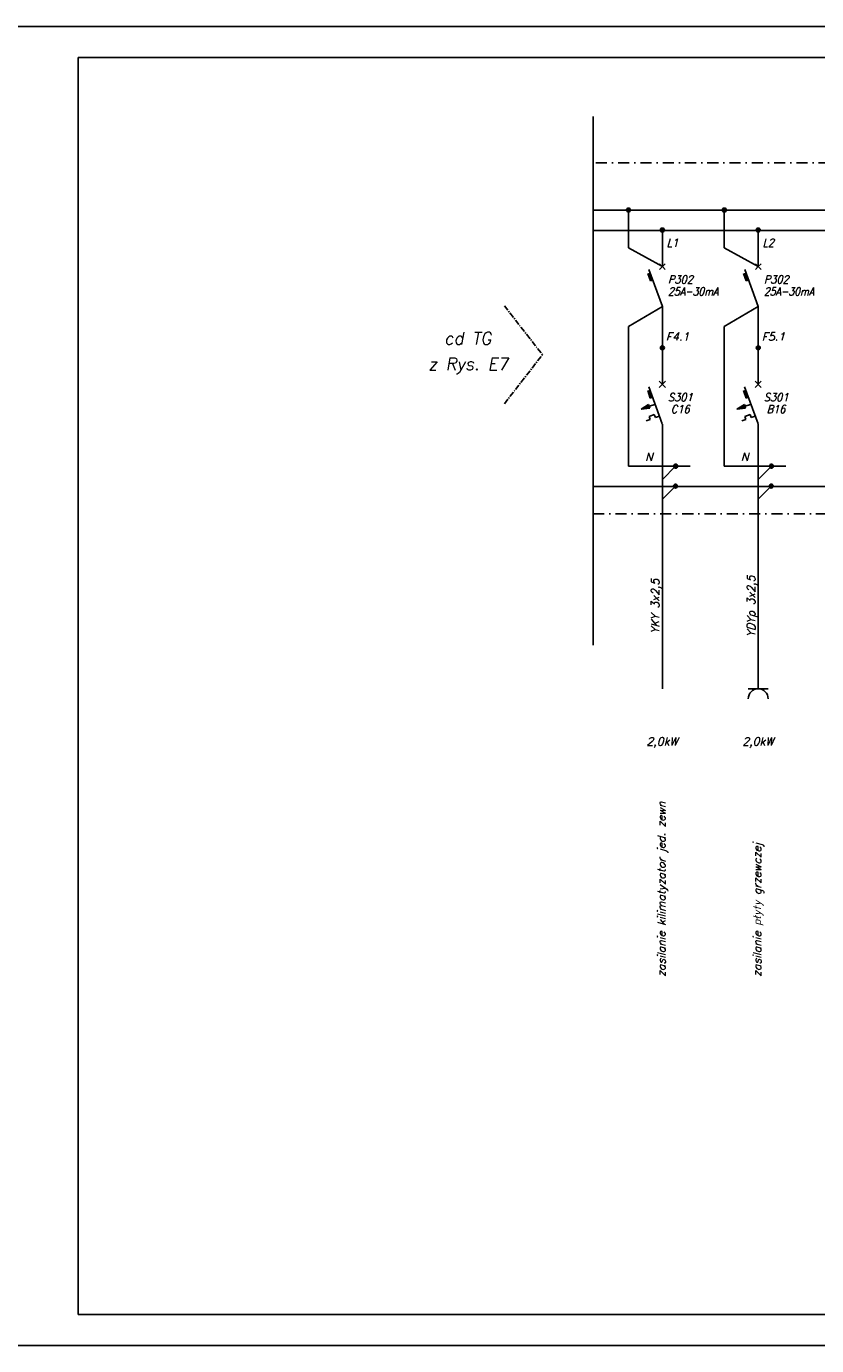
# Model space of a CAD drawing. Header units: inches. Extents: x 65192 to 78842, y -37594 to -36109.
# Tile 62 of 63: x 76784 to 77674, y -37594 to -36109. Entities that reach past the tile are written whole.
import ezdxf
from ezdxf.enums import TextEntityAlignment as Align

# ---------------------------------------------------------------- set-up
doc = ezdxf.new("R2010")
doc.units = ezdxf.units.IN
doc.header["$MEASUREMENT"] = 0
doc.linetypes.add('CENTER', pattern=[10.16, 6.35, -1.27, 1.27, -1.27])
doc.linetypes.add('DASHDOT', pattern=[1, 0.5, -0.25, 0, -0.25])
doc.layers.add('OPIS_SREDNI', color=2, linetype='Continuous')
doc.layers.add('opisy', color=7, linetype='Continuous')
doc.styles.add('romans', font='romans.shx', dxfattribs={"bigfont": 'BIGFONT.SHX'})

msp = doc.modelspace()

# ---------------------------------------------------------------- hatches: boundary and pattern name
at = {"linetype": 'Continuous'}
h = msp.add_hatch(color=7, dxfattribs=at)
edge = h.paths.add_edge_path()
edge.add_arc((77462, -36315.6), 2.25, 0, 360)
h = msp.add_hatch(color=7, dxfattribs=at)
edge = h.paths.add_edge_path()
edge.add_arc((77569.9, -36315.6), 2.25, 0, 360)
h = msp.add_hatch(color=7, dxfattribs=at)
edge = h.paths.add_edge_path()
edge.add_arc((77500.2, -36338.1), 2.25, 0, 360)
h = msp.add_hatch(color=7, dxfattribs=at)
edge = h.paths.add_edge_path()
edge.add_arc((77608.1, -36338.1), 2.25, 0, 360)
h = msp.add_hatch(color=7, dxfattribs=at)
edge = h.paths.add_edge_path()
edge.add_arc((77500.2, -36470.6), 2.25, 0, 360)
h = msp.add_hatch(color=7, dxfattribs=at)
edge = h.paths.add_edge_path()
edge.add_arc((77500.2, -36470.6), 2.25, 0, 360)
h = msp.add_hatch(color=7, dxfattribs=at)
edge = h.paths.add_edge_path()
edge.add_arc((77500.2, -36470.6), 2.25, 0, 360)
h = msp.add_hatch(color=7, dxfattribs=at)
edge = h.paths.add_edge_path()
edge.add_arc((77608.1, -36470.6), 2.25, 0, 360)
h = msp.add_hatch(color=7, dxfattribs=at)
edge = h.paths.add_edge_path()
edge.add_arc((77608.1, -36470.6), 2.25, 0, 360)
h = msp.add_hatch(color=7, dxfattribs=at)
edge = h.paths.add_edge_path()
edge.add_arc((77608.1, -36470.6), 2.25, 0, 360)
for points in [[(77486, -36538.5), (77484.7, -36534.6), (77476.2, -36539.6)], [(77593.9, -36538.5), (77592.6, -36534.6), (77584.1, -36539.6)]]:
    msp.add_hatch(color=7, dxfattribs=at).paths.add_polyline_path(points)
h = msp.add_hatch(color=7, dxfattribs=at)
edge = h.paths.add_edge_path()
edge.add_arc((77515.1, -36603.9), 2.25, 0, 360)
h = msp.add_hatch(color=7, dxfattribs=at)
edge = h.paths.add_edge_path()
edge.add_arc((77623, -36603.9), 2.25, 0, 360)
h = msp.add_hatch(color=7, dxfattribs=at)
edge = h.paths.add_edge_path()
edge.add_arc((77514.9, -36626.4), 2.25, 0, 360)
h = msp.add_hatch(color=7, dxfattribs=at)
edge = h.paths.add_edge_path()
edge.add_arc((77622.8, -36626.4), 2.25, 0, 360)

# ---------------------------------------------------------------- linework, layer by layer
at = {"color": 4}
msp.add_line((77422.2, -36210.4), (77422.2, -36805.4), dxfattribs=at)
at = {"color": 7, "linetype": 'DASHDOT', "ltscale": 25}
for p, q in [((78341.3, -36262.5), (77422.2, -36262.5)), ((77422.2, -36657.4), (78341.3, -36657.9))]:
    msp.add_line(p, q, dxfattribs=at)
at = {"color": 7}
for p, q in [((77422.2, -36315.6), (78170.7, -36315.6)), ((77462, -36315.6), (77462, -36358)), ((77569.9, -36315.6), (77569.9, -36358)), ((77422.2, -36338.7), (78178.2, -36338.7)), ((77500.2, -36338.1), (77500.2, -36379.3)), ((77608.1, -36338.1), (77608.1, -36379.3)), ((77500.2, -36379.3), (77497, -36376.1)), ((77500.2, -36379.3), (77497, -36382.5)), ((77500.2, -36379.3), (77503.4, -36376.1)), ((77500.2, -36379.3), (77503.4, -36382.5)), ((77608.1, -36379.3), (77604.9, -36376.1)), ((77608.1, -36379.3), (77604.9, -36382.5)), ((77608.1, -36379.3), (77611.3, -36376.1)), ((77608.1, -36379.3), (77611.3, -36382.5)), ((77483.7, -36386.9), (77486.8, -36395.4)), ((77485, -36382.5), (77500.2, -36424.3)), ((77489.4, -36394.5), (77486.8, -36395.4)), ((77591.6, -36386.9), (77594.7, -36395.4)), ((77592.9, -36382.5), (77608.1, -36424.3)), ((77597.2, -36394.5), (77594.7, -36395.4)), ((77500.2, -36424.3), (77500.2, -36511.9)), ((77608.1, -36424.3), (77608.1, -36511.9)), ((77462, -36446.8), (77462, -36603.9)), ((77569.9, -36446.8), (77569.9, -36603.9)), ((77484.8, -36514.5), (77500, -36556.3)), ((77496.7, -36508.4), (77503.7, -36515.4)), ((77496.7, -36515.4), (77503.7, -36508.4)), ((77592.7, -36514.5), (77607.9, -36556.3)), ((77604.6, -36508.4), (77611.6, -36515.4)), ((77604.6, -36515.4), (77611.6, -36508.4)), ((77483.6, -36518.9), (77486.6, -36527.4)), ((77489.2, -36526.4), (77486.6, -36527.4)), ((77591.5, -36518.9), (77594.5, -36527.4)), ((77597.1, -36526.4), (77594.5, -36527.4)), ((77485.2, -36547.9), (77491.1, -36545.8)), ((77491.1, -36545.8), (77492.3, -36549.2)), ((77593.1, -36547.9), (77599, -36545.8)), ((77599, -36545.8), (77600.2, -36549.2)), ((77481.9, -36553), (77486.4, -36551.3)), ((77485.2, -36547.9), (77486.4, -36551.3)), ((77492.3, -36549.2), (77496.9, -36547.5)), ((77500.2, -36556.7), (77500.2, -36579.9)), ((77589.8, -36553), (77594.3, -36551.3)), ((77593.1, -36547.9), (77594.3, -36551.3)), ((77600.2, -36549.2), (77604.7, -36547.5)), ((77608.1, -36556.7), (77608.1, -36579.9)), ((77500.2, -36579.9), (77500.2, -36854.4)), ((77608.1, -36579.9), (77608.1, -36854.4)), ((77462, -36603.9), (77531.5, -36603.9)), ((77515.1, -36603.9), (77500.2, -36618.8)), ((77569.9, -36603.9), (77639.4, -36603.9)), ((77623, -36603.9), (77608.1, -36618.8)), ((77514.9, -36626.4), (77500.2, -36641.1)), ((77622.8, -36626.4), (77608.1, -36641.1)), ((77619.3, -36854.4), (77596.9, -36854.4)), ((77608.1, -36854.4), (77619.3, -36854.4))]:
    msp.add_line(p, q, dxfattribs=at)
at = {"color": 7, "linetype": 'Continuous'}
for p, q in [((77462, -36358), (77500.2, -36379.3)), ((77569.9, -36358), (77608.1, -36379.3)), ((77500.2, -36424.3), (77462, -36446.8)), ((77608.1, -36424.3), (77569.9, -36446.8)), ((77484.7, -36534.6), (77476.2, -36539.6)), ((77476.2, -36539.6), (77486, -36538.5)), ((77484.7, -36534.6), (77486, -36538.5)), ((77485.3, -36536.5), (77492, -36534.3)), ((77592.6, -36534.6), (77584.1, -36539.6)), ((77584.1, -36539.6), (77593.9, -36538.5)), ((77592.6, -36534.6), (77593.9, -36538.5)), ((77593.2, -36536.5), (77599.9, -36534.3))]:
    msp.add_line(p, q, dxfattribs=at)
at = {"color": 7, "linetype": 'Continuous', "ltscale": 8}
msp.add_line((77422.2, -36626.7), (78215, -36626.9), dxfattribs=at)
at = {"linetype": 'Continuous', "ltscale": 10}
for points in [[(76742.3, -37593.9), (78842.3, -37593.9), (78842.3, -36108.9), (76742.3, -36108.9)], [(76842.3, -37558.9), (78807.3, -37558.9), (78807.3, -36143.9), (76842.3, -36143.9)], [(76842.3, -37558.9), (78807.3, -37558.9), (78807.3, -36143.9), (76842.3, -36143.9)]]:
    msp.add_lwpolyline(points, close=True, dxfattribs=at)
at = {"color": 7}
for centre in [(77462, -36315.6), (77569.9, -36315.6), (77500.2, -36338.1), (77608.1, -36338.1), (77515.1, -36603.9), (77623, -36603.9), (77514.9, -36626.4), (77622.8, -36626.4)]:
    msp.add_circle(centre, 2.25, dxfattribs=at)
at = {"color": 7, "linetype": 'Continuous'}
for centre in [(77500.2, -36470.6), (77500.2, -36470.6), (77500.2, -36470.6), (77608.1, -36470.6), (77608.1, -36470.6), (77608.1, -36470.6)]:
    msp.add_circle(centre, 2.25, dxfattribs=at)
at = {"color": 7}
msp.add_arc((77608.1, -36865.7), 11.2, 0, 180, dxfattribs=at)
for points in [[(77483.7, -36386.9), (77486.3, -36386), (77489.4, -36394.5), (77486.8, -36395.4)], [(77486.8, -36395.4), (77483.7, -36386.9), (77486.3, -36386), (77489.4, -36394.5)], [(77591.6, -36386.9), (77594.2, -36386), (77597.2, -36394.5), (77594.7, -36395.4)], [(77594.7, -36395.4), (77591.6, -36386.9), (77594.2, -36386), (77597.2, -36394.5)], [(77483.6, -36518.9), (77486.1, -36518), (77489.2, -36526.4), (77486.6, -36527.4)], [(77486.6, -36527.4), (77483.6, -36518.9), (77486.1, -36518), (77489.2, -36526.4)], [(77591.5, -36518.9), (77594, -36518), (77597.1, -36526.4), (77594.5, -36527.4)], [(77594.5, -36527.4), (77591.5, -36518.9), (77594, -36518), (77597.1, -36526.4)]]:
    msp.add_solid(points, dxfattribs=at)
at = {"layer": 'opisy', "color": 8, "linetype": 'CENTER'}
for p in [(77322.2, -36423.4), (77322.2, -36533.6)]:
    msp.add_line(p, (77365.1, -36478.5), dxfattribs=at)

# ---------------------------------------------------------------- texts
at = {"color": 7, "style": 'romans', "oblique": 15, "width": 0.9}
for s, p in [('L1', (77505.1, -36356.9)), ('L2', (77613, -36356.9)), ('P302', (77506.5, -36398.2)), ('P302', (77614.4, -36398.2)), ('S301', (77506.5, -36530.8)), ('S301', (77614.4, -36530.8))]:
    msp.add_text(s, height=9, dxfattribs=at).set_placement(p)
at = {"color": 7, "style": 'romans', "oblique": 15}
for s, width, p in [('25A-30mA', 0.85, (77534.8, -36411.7)), ('25A-30mA', 0.85, (77642.7, -36411.7)), ('C16', 0.9, (77520.3, -36544.2)), ('B16', 0.9, (77628.2, -36544.2))]:
    msp.add_text(s, height=9, dxfattribs=dict(at, width=width)).set_placement(p, align=Align.CENTER)
for s, p in [('F4.1', (77517.3, -36462.6)), ('F5.1', (77625.2, -36462.6)), ('N', (77485, -36597.8)), ('N', (77592.9, -36597.8)), ('2,0kW', (77499.9, -36918.2)), ('2,0kW', (77607.8, -36918.2))]:
    msp.add_text(s, height=9, dxfattribs=at).set_placement(p, align=Align.CENTER)
for s, p in [('YKY 3x2,5', (77496.7, -36761.6)), ('YDYp 3x2,5', (77604.5, -36761.6))]:
    msp.add_text(s, height=9, rotation=90, dxfattribs=at).set_placement(p, align=Align.CENTER)
for s, p in [('zasilanie kilimatyzator jed. zewn', (77503.5, -37178.7)), ('zasilanie płyty grzewczej', (77611.4, -37178.7))]:
    msp.add_text(s, height=8.996, rotation=90, dxfattribs=at).set_placement(p)
at = {"layer": 'OPIS_SREDNI', "char_height": 20.735, "width": 351.07, "attachment_point": 2, "style": 'romans'}
for s, insert in [('\\A1;\\H0.66667x;\\Q10;\\C0;cd TG', (77281.1, -36453.1)), ('\\A1;\\H0.66667x;\\Q10;\\C0;z Rys. E7', (77281.6, -36481.9))]:
    msp.add_mtext(s, dxfattribs=dict(at, insert=insert))

doc.saveas('drawing.dxf')
